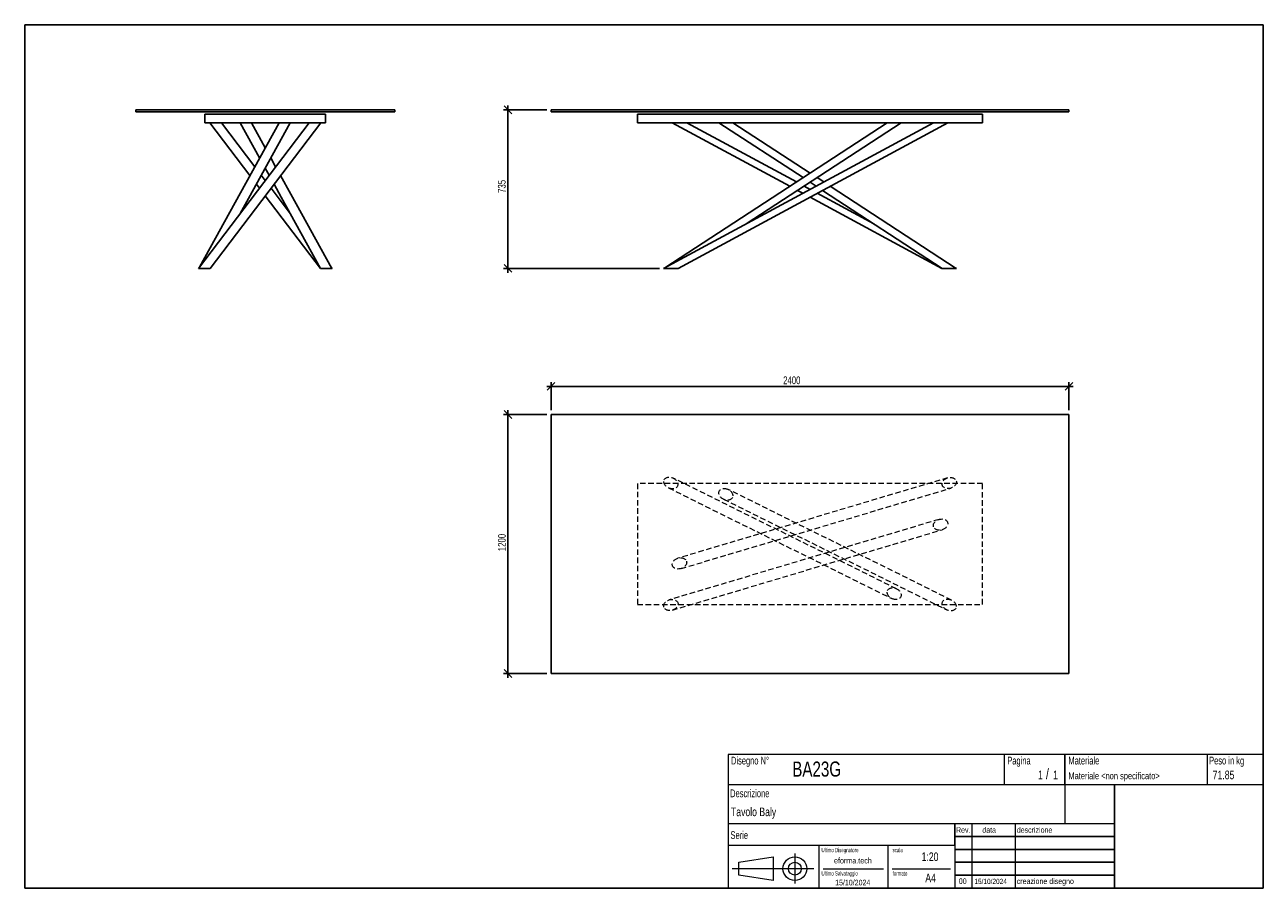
# Model space of a CAD drawing. Header units: millimetres. Extents: x 5 to 292, y 5 to 205.
import ezdxf

# ---------------------------------------------------------------- set-up
doc = ezdxf.new("R2010")
doc.units = ezdxf.units.MM
doc.linetypes.add('HIDDEN', pattern=[1.905, 1.27, -0.635])
doc.layers.add('FORMAT', color=7, linetype='Continuous')
doc.styles.add('SLDTEXTSTYLE0', font='TXT', dxfattribs={"width": 0.605})
doc.styles.add('SLDTEXTSTYLE1', font='TXT', dxfattribs={"width": 0.75})
doc.dimstyles.new('SLDDIMSTYLE0', dxfattribs={"dimtxt": 1.8, "dimasz": 1.8, "dimexe": 0, "dimexo": 0.0625, "dimgap": 0.45, "dimtad": 1, "dimlfac": 20, "dimrnd": 1e-09, "dimzin": 12, "dimdsep": 46, "dimtxsty": 'SLDTEXTSTYLE1', "dimblk1": 'OBLIQUE', "dimblk2": 'OBLIQUE', "dimsah": 1, "dimcen": 0.09, "dimadec": 0, "dimazin": 3, "dimtfac": 1, "dimtmove": 0, "dimatfit": 0, "dimldrblk": 'OBLIQUE', "dimfxl": 0, "dimfrac": 2, "dimtolj": 1, "dimtzin": 12, "dimarcsym": 0})

# ---------------------------------------------------------------- blocks, each defined once
blk = doc.blocks.new('_Oblique')
at = {"color": 0, "linetype": 'ByBlock', "lineweight": -2}
blk.add_line((-0.5, -0.5), (0.5, 0.5), dxfattribs=at)
blk = doc.blocks.new('_D')
at = {"layer": 'FORMAT', "color": 7}
for p, q in [((125.97, 185.31), (115.97, 185.31)), ((116.97, 185.31), (116.97, 186.31)), ((116.97, 185.31), (116.97, 148.56)), ((152.06, 148.56), (115.97, 148.56)), ((116.97, 148.56), (116.97, 147.56))]:
    blk.add_line(p, q, dxfattribs=at)
at = {"layer": 'FORMAT', "color": 7, "xscale": 1.8, "yscale": 1.8}
for p, rotation in [((116.97, 185.31), 270.0000000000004), ((116.97, 148.56), 90.0000000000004)]:
    blk.add_blockref('_Oblique', p, dxfattribs=dict(at, rotation=rotation))
at = {"layer": 'FORMAT', "color": 7, "insert": (114.65, 166.05), "char_height": 1.8, "attachment_point": 1, "rotation": 90, "style": 'SLDTEXTSTYLE1'}
blk.add_mtext('735', dxfattribs=at)
blk = doc.blocks.new('_D_1')
at = {"layer": 'FORMAT', "color": 7}
for p, q in [((116.97, 114.73), (116.97, 115.73)), ((125.97, 114.73), (115.97, 114.73)), ((116.97, 114.73), (116.97, 54.73)), ((125.97, 54.73), (115.97, 54.73)), ((116.97, 54.73), (116.97, 53.73))]:
    blk.add_line(p, q, dxfattribs=at)
at = {"layer": 'FORMAT', "color": 7, "xscale": 1.8, "yscale": 1.8}
for p, rotation in [((116.97, 114.73, 17.25), 270.0000000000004), ((116.97, 54.73, 17.25), 90.0000000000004)]:
    blk.add_blockref('_Oblique', p, dxfattribs=dict(at, rotation=rotation))
at = {"layer": 'FORMAT', "color": 7, "insert": (114.65, 83.07), "char_height": 1.8, "attachment_point": 1, "rotation": 90, "style": 'SLDTEXTSTYLE1'}
blk.add_mtext('1200', dxfattribs=at)
blk = doc.blocks.new('_D_2')
at = {"layer": 'FORMAT', "color": 7}
for p, q in [((126.97, 121.23), (125.97, 121.23)), ((126.97, 115.73), (126.97, 122.23)), ((246.97, 121.23), (126.97, 121.23)), ((246.97, 115.73), (246.97, 122.23)), ((246.97, 121.23), (247.97, 121.23))]:
    blk.add_line(p, q, dxfattribs=at)
at = {"layer": 'FORMAT', "color": 7, "xscale": 1.8, "yscale": 1.8}
blk.add_blockref('_Oblique', (126.97, 121.23, 17.25), dxfattribs=at)
at = {"layer": 'FORMAT', "color": 7, "xscale": 1.8, "yscale": 1.8, "rotation": 180.0000000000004}
blk.add_blockref('_Oblique', (246.97, 121.23, 17.25), dxfattribs=at)
at = {"layer": 'FORMAT', "color": 7, "insert": (180.74, 123.55), "char_height": 1.8, "attachment_point": 1, "style": 'SLDTEXTSTYLE1'}
blk.add_mtext('2400', dxfattribs=at)

msp = doc.modelspace()

# ---------------------------------------------------------------- linework, layer by layer
at = {"color": 7, "linetype": 'Continuous', "lineweight": 25}
for p, q in [((30.72206, 185.31232), (30.72206, 184.81232)), ((30.72206, 185.31232), (90.72206, 185.31232)), ((30.72206, 184.81232), (90.72206, 184.81232)), ((46.72206, 182.31232), (46.72206, 184.31232)), ((46.72206, 184.31232), (74.72206, 184.31232)), ((74.72206, 182.31232), (74.72206, 184.31232)), ((90.72206, 185.31232), (90.72206, 184.81232)), ((126.97316, 185.31232), (126.97316, 184.81232)), ((126.97316, 185.31232), (246.97316, 185.31232)), ((126.97316, 184.81232), (246.97316, 184.81232)), ((146.97316, 182.31232), (146.97316, 184.31232)), ((146.97316, 184.31232), (226.97316, 184.31232)), ((226.97316, 182.31232), (226.97316, 184.31232)), ((246.97316, 185.31232), (246.97316, 184.81232)), ((70.87156, 182.31232), (45.24656, 148.56232)), ((46.72206, 182.31232), (74.72206, 182.31232)), ((47.87156, 182.31232), (57.17065, 170.06475)), ((47.94756, 148.56232), (73.57256, 182.31232)), ((58.30751, 172.12483), (50.57256, 182.31232)), ((54.9295, 182.31232), (59.42949, 174.15796)), ((60.72206, 176.50019), (57.51462, 182.31232)), ((146.97316, 182.31232), (226.97316, 182.31232)), ((215.55714, 182.31232), (153.05714, 148.56232)), ((204.85366, 182.31232), (153.32759, 148.70837)), ((155.05714, 182.31232), (182.29812, 167.60219)), ((156.38917, 148.56232), (218.88917, 182.31232)), ((183.80738, 168.58649), (158.38917, 182.31232)), ((165.85366, 182.31232), (185.35366, 169.59493)), ((186.97316, 170.65113), (169.09265, 182.31232)), ((172.15898, 158.87731), (208.09265, 182.31232)), ((63.13661, 172.12483), (62.01462, 174.15796)), ((60.72206, 168.94469), (59.80455, 170.15312)), ((60.72206, 171.81573), (61.63957, 170.15312)), ((190.13893, 168.58649), (188.59265, 169.59493)), ((58.66769, 168.09304), (59.37156, 167.16598)), ((66.52205, 161.30567), (62.07256, 167.16598)), ((184.07, 166.64538), (185.30714, 165.97732)), ((186.97316, 166.87697), (185.57926, 167.62967)), ((186.97316, 168.53874), (188.36705, 167.62967)), ((189.87631, 166.64538), (217.60366, 148.56232)), ((220.84265, 148.56232), (191.64819, 167.60219)), ((60.72206, 165.38728), (73.49656, 148.56232)), ((186.97316, 165.07767), (217.55714, 148.56232)), ((201.78734, 158.87731), (188.63917, 165.97732)), ((45.24655, 148.56232), (45.84269, 148.56232)), ((45.84269, 148.56232), (47.94758, 148.56232)), ((73.49659, 148.56232), (73.55456, 148.56232)), ((75.33256, 148.56232), (73.55448, 148.56232)), ((75.33256, 148.56232), (76.13963, 148.56232)), ((76.19756, 148.56232), (75.98548, 148.84165)), ((76.13963, 148.56232), (76.19757, 148.56232)), ((153.05713, 148.56232), (153.09396, 148.56232)), ((153.09396, 148.56232), (156.38955, 148.56232)), ((217.55721, 148.56232), (217.60372, 148.56232)), ((220.74661, 148.56232), (217.60196, 148.56232)), ((220.88917, 148.56232), (220.61872, 148.70837)), ((220.74661, 148.56232), (220.84272, 148.56232)), ((220.84272, 148.56232), (220.89093, 148.56232)), ((126.97316, 114.73256), (126.97316, 54.73256)), ((246.97316, 114.73256), (126.97316, 114.73256)), ((246.97316, 54.73256), (246.97316, 114.73256)), ((126.97316, 54.73256), (246.97316, 54.73256))]:
    msp.add_line(p, q, dxfattribs=at)
at = {"color": 7, "linetype": 'HIDDEN', "lineweight": 18}
for p, q in [((226.97316, 98.73256), (146.97316, 98.73256)), ((146.97316, 98.73256), (146.97316, 70.73256)), ((154.16847, 97.73737), (205.91847, 72.11237)), ((207.02784, 74.35275), (155.27784, 99.97775)), ((218.86617, 100.0555), (156.36617, 81.4305)), ((157.08014, 79.03462), (219.58014, 97.65962)), ((226.97316, 70.73256), (226.97316, 98.73256)), ((166.91847, 95.11237), (218.66847, 69.48737)), ((219.77784, 71.72775), (168.02784, 97.35275)), ((216.86617, 90.4305), (154.36617, 71.8055)), ((155.08014, 69.40962), (217.58014, 88.03462)), ((146.97316, 70.73256), (226.97316, 70.73256))]:
    msp.add_line(p, q, dxfattribs=at)
at = {"color": 7, "linetype": 'Continuous', "lineweight": 25, "flags": 128}
for points in [[(63.9295, 182.31232), (54.98896, 166.11137), (45.45864, 148.84165)], [(54.92206, 161.30567), (56.83015, 164.76328), (66.51462, 182.31232)], [(76.13962, 148.56232), (66.63608, 165.78352), (64.27347, 170.06475)], [(62.77643, 168.09304), (64.43304, 165.09113), (73.5545, 148.56232)]]:
    msp.add_lwpolyline(points, dxfattribs=at)
at = {"color": 7, "linetype": 'HIDDEN', "lineweight": 18}
for centre, major_axis in [((154.72316, 98.85756), (-1.52346, 0.75437)), ((167.47316, 96.23256), (1.52346, -0.75437)), ((219.22316, 98.85756), (1.6292, 0.4855)), ((217.22316, 89.23256), (-1.6292, -0.4855)), ((156.72316, 80.23256), (1.6292, 0.4855)), ((206.47316, 73.23256), (-1.52346, 0.75437)), ((154.72316, 70.60756), (-1.6292, -0.4855)), ((219.22316, 70.60756), (1.52346, -0.75437))]:
    msp.add_ellipse(centre, major_axis=major_axis, ratio=0.735294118, dxfattribs=at)
at = {"layer": 'FORMAT', "color": 251, "true_color": 0x484848}
for p, q in [((5, 205), (292, 205)), ((5, 205), (5, 5)), ((292, 205), (292, 5)), ((5, 5), (292, 5))]:
    msp.add_line(p, q, dxfattribs=at)
at = {"layer": 'FORMAT', "color": 251, "lineweight": 18, "true_color": 0x484848}
for p, q in [((292, 36), (168, 36)), ((168, 36), (168, 5)), ((232, 36), (232, 29)), ((279, 36), (279, 29)), ((168, 29), (292, 29)), ((168, 20), (246, 20)), ((224.5, 20), (224.5, 5)), ((234.5, 20), (234.5, 5)), ((246, 20), (257.5, 20)), ((168, 15), (220.5, 15)), ((189, 15), (189, 5)), ((205, 15), (205, 5)), ((220.5, 15), (220.5, 5)), ((170.45232, 11.02842), (178.45232, 12.27842)), ((178.45232, 12.27842), (178.45232, 6.77842)), ((183.46023, 13.04077), (183.46023, 6.06051)), ((187.88291, 9.52842), (168.89345, 9.52842)), ((170.45232, 8.02842), (170.45232, 11.02842)), ((190, 9.5), (204, 9.5)), ((206, 9.5), (219.5, 9.5)), ((178.45232, 6.77842), (170.45232, 8.02842))]:
    msp.add_line(p, q, dxfattribs=at)
at = {"layer": 'FORMAT', "color": 7}
for p, q in [((246, 29), (246, 36)), ((257.5, 20), (257.5, 29)), ((220.5, 15), (220.5, 20)), ((257.5, 5), (257.5, 20)), ((220.5, 17), (257.5, 17)), ((220.5, 14), (257.5, 14)), ((220.5, 11), (257.5, 11)), ((220.5, 8), (257.5, 8)), ((220.5, 5), (257.5, 5))]:
    msp.add_line(p, q, dxfattribs=at)
at = {"layer": 'FORMAT', "color": 7, "lineweight": 18}
msp.add_line((246, 29), (246, 20), dxfattribs=at)
at = {"layer": 'FORMAT', "color": 251, "lineweight": 18, "true_color": 0x484848}
for radius in [2.75, 1.5]:
    msp.add_circle((183.46023, 9.52842), radius, dxfattribs=at)

# ---------------------------------------------------------------- texts
at = {"color": 18, "linetype": 'Continuous', "lineweight": 0, "true_color": 0x060606, "insert": (280.29073, 32.24796), "char_height": 2, "attachment_point": 1, "style": 'SLDTEXTSTYLE1'}
msp.add_mtext('71.85', dxfattribs=at)
at = {"layer": 'FORMAT', "color": 18, "true_color": 0x060606}
for s, insert, char_height, attachment_point, style in [('Disegno N°', (168.65209, 35.46055), 1.8, 1, 'SLDTEXTSTYLE0'), ('Pagina', (232.68578, 35.4642), 1.8, 1, 'SLDTEXTSTYLE0'), ('Materiale', (246.84637, 35.4642), 1.8, 1, 'SLDTEXTSTYLE0'), ('Peso in kg', (279.45834, 35.4642), 1.8, 1, 'SLDTEXTSTYLE0'), ('BA23G', (182.85785, 34.35127), 3.5, 1, 'SLDTEXTSTYLE1'), ('1', (239.82456, 32.24796), 2, 1, 'SLDTEXTSTYLE1'), ('/', (241.64155, 32.74597), 2.5, 1, 'SLDTEXTSTYLE1'), ('1', (243.32047, 32.24796), 2, 1, 'SLDTEXTSTYLE1'), ('Materiale <non specificato>', (246.84637, 31.8349), 1.5875, 1, 'SLDTEXTSTYLE1'), ('Descrizione', (168.45959, 27.87301), 1.8, 1, 'SLDTEXTSTYLE0'), ('Tavolo Baly', (168.65209, 23.69153), 2, 1, 'SLDTEXTSTYLE1'), ('Serie', (168.54671, 18.20074), 1.8, 1, 'SLDTEXTSTYLE0'), ('Rev.', (220.80434, 19.14061), 1.3, 1, 'SLDTEXTSTYLE1'), ('data', (226.90583, 19.14061), 1.3, 1, 'SLDTEXTSTYLE1'), ('descrizione', (234.88928, 19.14061), 1.3, 1, 'SLDTEXTSTYLE1'), ('Ultimo Disegnatore', (189.61829, 14.3444), 1, 1, 'SLDTEXTSTYLE0'), ('scala', (206.10636, 14.3444), 1, 1, 'SLDTEXTSTYLE0'), ('1:20', (212.8317, 13.28812), 2, 1, 'SLDTEXTSTYLE1'), ('Ultimo Salvataggio', (189.61829, 8.93841), 1, 1, 'SLDTEXTSTYLE0'), ('formato', (206.10636, 8.93841), 1, 1, 'SLDTEXTSTYLE0'), ('15/10/2024', (196.86819, 6.95548), 1.3, 2, 'SLDTEXTSTYLE1'), ('A4', (213.69281, 8.39825), 2, 1, 'SLDTEXTSTYLE1'), ('00', (221.45534, 7.2775), 1.3, 1, 'SLDTEXTSTYLE1'), ('15/10/2024', (225.06555, 7.1779), 1.2, 1, 'SLDTEXTSTYLE1'), ('creazione disegno', (234.88928, 7.2775), 1.3, 1, 'SLDTEXTSTYLE1')]:
    msp.add_mtext(s, dxfattribs=dict(at, insert=insert, char_height=char_height, attachment_point=attachment_point, style=style))
at = {"layer": 'FORMAT', "color": 18, "true_color": 0x020202, "insert": (196.90354, 12.06285), "char_height": 1.3229167, "attachment_point": 2, "style": 'SLDTEXTSTYLE1'}
msp.add_mtext('eforma.tech', dxfattribs=at)

# ---------------------------------------------------------------- dimensions: what is measured, and where the dimension line sits
at = {"layer": 'FORMAT', "color": 7}
for base, p1, p2, picture, middle in [((116.97316, 148.56232), (126.97316, 185.31232), (153.0553, 148.56232), '_D', (116.97316, 168.04265)), ((116.97316, 54.73256), (126.97316, 114.73256), (126.97316, 54.73256), '_D_1', (116.97316, 85.73485))]:
    dim = msp.add_linear_dim(base=base, p1=p1, p2=p2, angle=90, dimstyle='SLDDIMSTYLE0', dxfattribs=at)
    dim.commit()
    dim.dimension.update_dxf_attribs({"geometry": picture, "text_midpoint": middle, "dimtype": 160})
dim = msp.add_linear_dim(base=(126.97316, 121.23256), p1=(246.97316, 114.73256), p2=(126.97316, 114.73256), dimstyle='SLDDIMSTYLE0', dxfattribs=at)
dim.commit()
dim.dimension.update_dxf_attribs({"geometry": '_D_2', "text_midpoint": (183.39881, 121.23256), "dimtype": 160})

doc.saveas('drawing.dxf')
